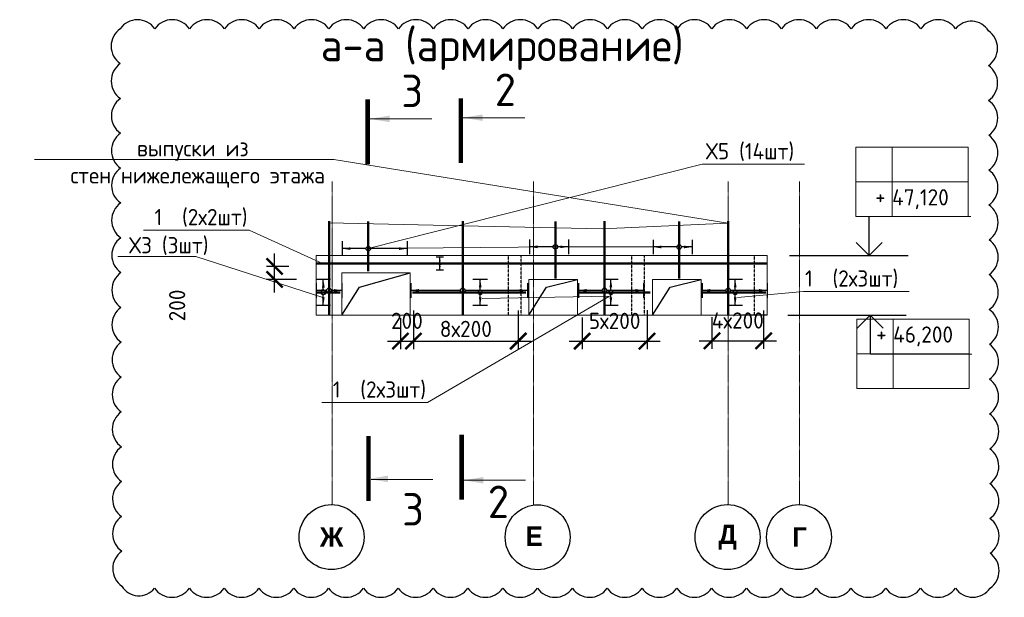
# Model space of a CAD drawing. Header units: millimetres. Extents: x 247266 to 730847, y -636031 to 10052.
# Tile 81 of 196: x 527797 to 542966, y -373010 to -364115. Entities that reach past the tile are written whole.
import ezdxf
from ezdxf import colors
from ezdxf.entities.mleader import LeaderData, LeaderLine
from ezdxf.math import Vec2, Vec3

# ---------------------------------------------------------------- set-up
doc = ezdxf.new("R2010")
doc.units = ezdxf.units.MM
doc.set_wipeout_variables(frame=1)
for name, pattern in [('______5', [1100, 800, -100, 100, -100]), ('________', [0]), ('HIDDEN2', [4.762499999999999, 3.175, -1.5875]), ('осевая', [50.800000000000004, 31.75, -6.35, 6.35, -6.35])]:
    doc.linetypes.add(name, pattern=pattern)
for name, color, linetype, lineweight in [('RAZMER', 7, 'Continuous', 15), ('Standard', 7, 'Continuous', 25), ('АрмСтер', 7, 'Continuous', 50), ('АС-Таблицы', 7, 'Continuous', 20), ('Оси', 7, '______5', 18), ('отметки', 7, 'Continuous', 18), ('подоснова', 7, 'Continuous', 5), ('Узлы', 7, 'Continuous', 0)]:
    doc.layers.add(name, color=color, linetype=linetype, lineweight=lineweight)
doc.layers.add('Исправления', color=1, linetype='Continuous')
doc.layers.add('РАЗМЕРЫ', color=7, linetype='Continuous')
doc.styles.add('Century Gothic', font='GOTHIC.TTF')
doc.styles.add('GOST-2.304_Type-B', font='GOST_Common.ttf')
doc.styles.add('ГОСТ', font='GOST_Common.ttf')
doc.dimstyles.new('СПДС', dxfattribs={"dimscale": 100, "dimtxt": 2.5, "dimasz": 2.5, "dimexe": 1.25, "dimexo": 0, "dimtad": 1, "dimdec": 0, "dimtxsty": 'GOST-2.304_Type-B', "dimblk": 'ARCHTICK', "dimcen": 2.5, "dimdle": 2, "dimadec": 0, "dimazin": 2, "dimtfac": 0.75, "dimtdec": 0, "dimtmove": 1, "dimatfit": 3, "dimfxl": 1, "dimtolj": 1, "dimarcsym": 1})

# ---------------------------------------------------------------- blocks, each defined once
blk = doc.blocks.new('NSY101')
at = {"color": 0, "linetype": 'ByBlock', "lineweight": -2}
blk.add_circle((0, 0), 50.00000381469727, dxfattribs=at)
blk = doc.blocks.new('*T3548')
at = {"layer": 'DEFPOINTS', "color": 8, "linetype": 'ByBlock', "lineweight": 0}
for p, q in [((0, 1066.666666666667), (1734.310578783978, 1066.666666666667)), ((0, 0), (0, 1066.666666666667)), ((561.2233429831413, 0), (561.2233429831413, 1066.666666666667)), ((1734.310578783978, 0), (1734.310578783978, 1066.666666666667)), ((0, 533.3333333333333), (1734.310578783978, 533.3333333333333)), ((0, 0), (1734.310578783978, 0))]:
    blk.add_line(p, q, dxfattribs=at)
at = {"layer": 'АС-Таблицы', "color": 0, "char_height": 250, "style": 'ГОСТ'}
for s, insert, width, attachment_point in [('+', (461.2233429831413, 966.6666666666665), 361.2233429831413, 3), ('46,200', (561.2233429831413, 799.9999999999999), 1173.087235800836, 4)]:
    blk.add_mtext(s, dxfattribs=dict(at, insert=insert, width=width, attachment_point=attachment_point))
blk = doc.blocks.new('*T3549')
at = {"layer": 'DEFPOINTS', "color": 8, "linetype": 'ByBlock', "lineweight": 0}
for p, q in [((0, 0), (1734.310578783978, 0)), ((0, 0), (0, -1066.666666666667)), ((561.2233429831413, 0), (561.2233429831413, -1066.666666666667)), ((1734.310578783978, 0), (1734.310578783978, -1066.666666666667)), ((0, -533.3333333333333), (1734.310578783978, -533.3333333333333)), ((0, -1066.666666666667), (1734.310578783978, -1066.666666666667))]:
    blk.add_line(p, q, dxfattribs=at)
at = {"layer": 'АС-Таблицы', "color": 0, "char_height": 250, "style": 'ГОСТ'}
for s, insert, width, attachment_point in [('+', (461.2233429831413, -633.3333333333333), 361.2233429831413, 3), ('47,120', (561.2233429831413, -799.9999999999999), 1173.087235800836, 4)]:
    blk.add_mtext(s, dxfattribs=dict(at, insert=insert, width=width, attachment_point=attachment_point))
blk = doc.blocks.new('_ArchTick')
at = {"color": 0, "linetype": 'ByBlock', "const_width": 0.15}
blk.add_lwpolyline([(-0.5, -0.5), (0.5, 0.5)], dxfattribs=at)
blk = doc.blocks.new('*U3107')
at = {"layer": 'РАЗМЕРЫ'}
for p, q in [((112.5, 200.0000000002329), (-112.5, 200.0000000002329)), ((112.5, -200.0000000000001), (-112.5, -200.0000000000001))]:
    blk.add_line(p, q, dxfattribs=at)
at = {"layer": 'РАЗМЕРЫ', "ltscale": 15}
blk.add_line((0, -200.0000000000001), (0, 200.0000000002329), dxfattribs=at)
at = {"layer": 'РАЗМЕРЫ'}
for points in [[(0, 200.0000000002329), (20.9491753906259, 74.81244972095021), (-20.9491753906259, 74.81244972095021)], [(0, -200.0000000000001), (20.94909243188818, -74.81294546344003), (-20.94909243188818, -74.81294546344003)]]:
    blk.add_solid(points, dxfattribs=at)
at = {"linetype": 'Continuous', "lineweight": 0}
blk.add_wipeout([(34.96499999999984, 9.947598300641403e-14), (28.287279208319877, 20.551911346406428), (10.804779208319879, 33.25369109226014), (-10.804779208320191, 33.25369109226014), (-28.28727920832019, 20.551911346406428), (-34.96500000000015, 9.947598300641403e-14), (-28.287279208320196, -20.55191134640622), (-10.804779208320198, -33.25369109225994), (10.80477920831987, -33.25369109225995), (28.287279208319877, -20.551911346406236)], dxfattribs=at)
at = {"color": 0, "linetype": 'ByBlock', "lineweight": -2, "ltscale": 100}
blk.add_line((-375.3179122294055, 0), (1064.682087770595, 0), dxfattribs=at)
at = {"layer": 'РАЗМЕРЫ'}
blk.add_circle((0, 0), 35, dxfattribs=at)
blk = doc.blocks.new('*U3108')
at = {"layer": 'РАЗМЕРЫ'}
for p, q in [((112.5, 800), (-112.5, 800)), ((112.5, -1000), (-112.5, -1000))]:
    blk.add_line(p, q, dxfattribs=at)
at = {"layer": 'РАЗМЕРЫ', "ltscale": 15}
blk.add_line((0, -1000), (0, 800), dxfattribs=at)
at = {"layer": 'РАЗМЕРЫ'}
for points in [[(0, 800), (20.9491753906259, 674.8124497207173), (-20.9491753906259, 674.8124497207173)], [(0, -1000), (20.94909243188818, -874.81294546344), (-20.94909243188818, -874.81294546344)]]:
    blk.add_solid(points, dxfattribs=at)
at = {"linetype": 'Continuous', "lineweight": 0}
blk.add_wipeout([(34.96499999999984, 9.947598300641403e-14), (28.287279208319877, 20.551911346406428), (10.804779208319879, 33.25369109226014), (-10.804779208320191, 33.25369109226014), (-28.28727920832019, 20.551911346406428), (-34.96500000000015, 9.947598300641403e-14), (-28.287279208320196, -20.55191134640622), (-10.804779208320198, -33.25369109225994), (10.80477920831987, -33.25369109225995), (28.287279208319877, -20.551911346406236)], dxfattribs=at)
at = {"color": 0, "linetype": 'ByBlock', "lineweight": -2, "ltscale": 100}
blk.add_line((-375.3179122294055, 0), (1064.682087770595, 0), dxfattribs=at)
at = {"layer": 'РАЗМЕРЫ'}
blk.add_circle((0, 0), 35, dxfattribs=at)
blk = doc.blocks.new('*U3105')
at = {"layer": 'РАЗМЕРЫ'}
for p, q in [((112.5, 399.9999999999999), (-112.5, 399.9999999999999)), ((112.5, -600), (-112.5, -600))]:
    blk.add_line(p, q, dxfattribs=at)
at = {"layer": 'РАЗМЕРЫ', "ltscale": 15}
blk.add_line((0, -600), (0, 399.9999999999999), dxfattribs=at)
at = {"layer": 'РАЗМЕРЫ'}
for points in [[(0, 399.9999999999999), (20.9491753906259, 274.8124497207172), (-20.9491753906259, 274.8124497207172)], [(0, -600), (20.94909243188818, -474.81294546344), (-20.94909243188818, -474.81294546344)]]:
    blk.add_solid(points, dxfattribs=at)
at = {"linetype": 'Continuous', "lineweight": 0}
blk.add_wipeout([(34.96499999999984, 9.947598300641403e-14), (28.287279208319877, 20.551911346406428), (10.804779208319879, 33.25369109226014), (-10.804779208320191, 33.25369109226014), (-28.28727920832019, 20.551911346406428), (-34.96500000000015, 9.947598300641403e-14), (-28.287279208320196, -20.55191134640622), (-10.804779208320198, -33.25369109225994), (10.80477920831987, -33.25369109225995), (28.287279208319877, -20.551911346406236)], dxfattribs=at)
at = {"color": 0, "linetype": 'ByBlock', "lineweight": -2, "ltscale": 100}
blk.add_line((-375.3179122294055, 0), (1064.682087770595, 0), dxfattribs=at)
at = {"layer": 'РАЗМЕРЫ'}
blk.add_circle((0, 0), 35, dxfattribs=at)
blk = doc.blocks.new('*U3104')
at = {"layer": 'РАЗМЕРЫ'}
for p, q in [((112.5, 399.9999999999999), (-112.5, 399.9999999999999)), ((112.5, -600), (-112.5, -600))]:
    blk.add_line(p, q, dxfattribs=at)
at = {"layer": 'РАЗМЕРЫ', "ltscale": 15}
blk.add_line((0, -600), (0, 399.9999999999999), dxfattribs=at)
at = {"layer": 'РАЗМЕРЫ'}
for points in [[(0, 399.9999999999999), (20.9491753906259, 274.8124497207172), (-20.9491753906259, 274.8124497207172)], [(0, -600), (20.94909243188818, -474.81294546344), (-20.94909243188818, -474.81294546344)]]:
    blk.add_solid(points, dxfattribs=at)
at = {"linetype": 'Continuous', "lineweight": 0}
blk.add_wipeout([(34.96499999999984, 9.947598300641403e-14), (28.287279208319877, 20.551911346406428), (10.804779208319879, 33.25369109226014), (-10.804779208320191, 33.25369109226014), (-28.28727920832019, 20.551911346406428), (-34.96500000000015, 9.947598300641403e-14), (-28.287279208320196, -20.55191134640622), (-10.804779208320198, -33.25369109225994), (10.80477920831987, -33.25369109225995), (28.287279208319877, -20.551911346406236)], dxfattribs=at)
at = {"color": 0, "linetype": 'ByBlock', "lineweight": -2, "ltscale": 100}
blk.add_line((-348.9088659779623, 0), (416.0911340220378, 0), dxfattribs=at)
at = {"layer": 'РАЗМЕРЫ'}
blk.add_circle((0, 0), 35, dxfattribs=at)
blk = doc.blocks.new('*U3639')
at = {"layer": 'РАЗМЕРЫ'}
for p, q in [((112.5, 399.9999999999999), (-112.5, 399.9999999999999)), ((112.5, -200.0000000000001), (-112.5, -200.0000000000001))]:
    blk.add_line(p, q, dxfattribs=at)
at = {"layer": 'РАЗМЕРЫ', "ltscale": 15}
blk.add_line((0, -200.0000000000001), (0, 399.9999999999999), dxfattribs=at)
at = {"layer": 'РАЗМЕРЫ'}
for points in [[(0, 399.9999999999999), (20.9491753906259, 274.8124497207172), (-20.9491753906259, 274.8124497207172)], [(0, -200.0000000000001), (20.94909243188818, -74.81294546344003), (-20.94909243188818, -74.81294546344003)]]:
    blk.add_solid(points, dxfattribs=at)
at = {"linetype": 'Continuous', "lineweight": 0}
blk.add_wipeout([(34.96499999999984, 9.947598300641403e-14), (28.287279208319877, 20.551911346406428), (10.804779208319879, 33.25369109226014), (-10.804779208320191, 33.25369109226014), (-28.28727920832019, 20.551911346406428), (-34.96500000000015, 9.947598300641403e-14), (-28.287279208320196, -20.55191134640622), (-10.804779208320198, -33.25369109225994), (10.80477920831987, -33.25369109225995), (28.287279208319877, -20.551911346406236)], dxfattribs=at)
at = {"color": 0, "linetype": 'ByBlock', "lineweight": -2, "ltscale": 100}
blk.add_line((-486.5998762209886, 0), (388.4001237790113, 0), dxfattribs=at)
at = {"layer": 'РАЗМЕРЫ'}
blk.add_circle((0, 0), 35, dxfattribs=at)
blk = doc.blocks.new('*U3640')
at = {"layer": 'РАЗМЕРЫ'}
for p, q in [((112.5, 399.9999999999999), (-112.5, 399.9999999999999)), ((112.5, -200.0000000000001), (-112.5, -200.0000000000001))]:
    blk.add_line(p, q, dxfattribs=at)
at = {"layer": 'РАЗМЕРЫ', "ltscale": 15}
blk.add_line((0, -200.0000000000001), (0, 399.9999999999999), dxfattribs=at)
at = {"layer": 'РАЗМЕРЫ'}
for points in [[(0, 399.9999999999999), (20.9491753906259, 274.8124497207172), (-20.9491753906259, 274.8124497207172)], [(0, -200.0000000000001), (20.94909243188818, -74.81294546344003), (-20.94909243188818, -74.81294546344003)]]:
    blk.add_solid(points, dxfattribs=at)
at = {"linetype": 'Continuous', "lineweight": 0}
blk.add_wipeout([(34.96499999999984, 9.947598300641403e-14), (28.287279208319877, 20.551911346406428), (10.804779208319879, 33.25369109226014), (-10.804779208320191, 33.25369109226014), (-28.28727920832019, 20.551911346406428), (-34.96500000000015, 9.947598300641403e-14), (-28.287279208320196, -20.55191134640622), (-10.804779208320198, -33.25369109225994), (10.80477920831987, -33.25369109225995), (28.287279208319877, -20.551911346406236)], dxfattribs=at)
at = {"color": 0, "linetype": 'ByBlock', "lineweight": -2, "ltscale": 100}
blk.add_line((-484.1346570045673, 0), (390.8653429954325, 0), dxfattribs=at)
at = {"layer": 'РАЗМЕРЫ'}
blk.add_circle((0, 0), 35, dxfattribs=at)
blk = doc.blocks.new('*U3113')
at = {"layer": 'РАЗМЕРЫ'}
for p, q in [((112.5, 200), (-112.5, 200)), ((112.5, -200), (-112.5, -200))]:
    blk.add_line(p, q, dxfattribs=at)
at = {"layer": 'РАЗМЕРЫ', "ltscale": 15}
blk.add_line((0, -200), (0, 200), dxfattribs=at)
at = {"layer": 'РАЗМЕРЫ'}
for points in [[(0, 200), (20.9491753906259, 74.81244972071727), (-20.9491753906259, 74.81244972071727)], [(0, -200), (20.94909243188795, -74.81294546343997), (-20.94909243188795, -74.81294546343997)]]:
    blk.add_solid(points, dxfattribs=at)
at = {"linetype": 'Continuous', "lineweight": 0}
blk.add_wipeout([(34.96499999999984, 9.947598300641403e-14), (28.287279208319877, 20.551911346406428), (10.804779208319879, 33.25369109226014), (-10.804779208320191, 33.25369109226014), (-28.28727920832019, 20.551911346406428), (-34.96500000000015, 9.947598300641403e-14), (-28.287279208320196, -20.55191134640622), (-10.804779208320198, -33.25369109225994), (10.80477920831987, -33.25369109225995), (28.287279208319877, -20.551911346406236)], dxfattribs=at)
at = {"color": 0, "linetype": 'ByBlock', "lineweight": -2, "ltscale": 100}
blk.add_line((-3816.69134455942, 0), (10083.30865544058, 0), dxfattribs=at)
at = {"layer": 'РАЗМЕРЫ'}
blk.add_circle((0, 0), 35, dxfattribs=at)
blk = doc.blocks.new('*U3643')
at = {"layer": 'РАЗМЕРЫ'}
for p, q in [((112.5, 200), (-112.5, 200)), ((112.5, -200), (-112.5, -200))]:
    blk.add_line(p, q, dxfattribs=at)
at = {"layer": 'РАЗМЕРЫ', "ltscale": 15}
blk.add_line((0, -200), (0, 200), dxfattribs=at)
at = {"layer": 'РАЗМЕРЫ'}
for points in [[(0, 200), (20.9491753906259, 74.81244972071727), (-20.9491753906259, 74.81244972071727)], [(0, -200), (20.94909243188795, -74.81294546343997), (-20.94909243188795, -74.81294546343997)]]:
    blk.add_solid(points, dxfattribs=at)
at = {"linetype": 'Continuous', "lineweight": 0}
blk.add_wipeout([(34.96499999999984, 9.947598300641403e-14), (28.287279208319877, 20.551911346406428), (10.804779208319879, 33.25369109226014), (-10.804779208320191, 33.25369109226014), (-28.28727920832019, 20.551911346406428), (-34.96500000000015, 9.947598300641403e-14), (-28.287279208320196, -20.55191134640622), (-10.804779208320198, -33.25369109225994), (10.80477920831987, -33.25369109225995), (28.287279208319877, -20.551911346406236)], dxfattribs=at)
at = {"color": 0, "linetype": 'ByBlock', "lineweight": -2, "ltscale": 100}
blk.add_line((-1043.369781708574, 0), (701.630218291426, 0), dxfattribs=at)
at = {"layer": 'РАЗМЕРЫ'}
blk.add_circle((0, 0), 35, dxfattribs=at)
blk = doc.blocks.new('*U3644')
at = {"layer": 'РАЗМЕРЫ'}
for p, q in [((112.5, 200), (-112.5, 200)), ((112.5, -200), (-112.5, -200))]:
    blk.add_line(p, q, dxfattribs=at)
at = {"layer": 'РАЗМЕРЫ', "ltscale": 15}
blk.add_line((0, -200), (0, 200), dxfattribs=at)
at = {"layer": 'РАЗМЕРЫ'}
for points in [[(0, 200), (20.9491753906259, 74.81244972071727), (-20.9491753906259, 74.81244972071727)], [(0, -200), (20.94909243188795, -74.81294546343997), (-20.94909243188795, -74.81294546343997)]]:
    blk.add_solid(points, dxfattribs=at)
at = {"linetype": 'Continuous', "lineweight": 0}
blk.add_wipeout([(34.96499999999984, 9.947598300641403e-14), (28.287279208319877, 20.551911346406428), (10.804779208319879, 33.25369109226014), (-10.804779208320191, 33.25369109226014), (-28.28727920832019, 20.551911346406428), (-34.96500000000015, 9.947598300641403e-14), (-28.287279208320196, -20.55191134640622), (-10.804779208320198, -33.25369109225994), (10.80477920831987, -33.25369109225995), (28.287279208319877, -20.551911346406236)], dxfattribs=at)
at = {"color": 0, "linetype": 'ByBlock', "lineweight": -2, "ltscale": 100}
blk.add_line((-513.369781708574, 0), (606.630218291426, 0), dxfattribs=at)
at = {"layer": 'РАЗМЕРЫ'}
blk.add_circle((0, 0), 35, dxfattribs=at)
blk = doc.blocks.new('*U3645')
at = {"layer": 'РАЗМЕРЫ'}
for p, q in [((112.5, 200), (-112.5, 200)), ((112.5, -200), (-112.5, -200))]:
    blk.add_line(p, q, dxfattribs=at)
at = {"layer": 'РАЗМЕРЫ', "ltscale": 15}
blk.add_line((0, -200), (0, 200), dxfattribs=at)
at = {"layer": 'РАЗМЕРЫ'}
for points in [[(0, 200), (20.9491753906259, 74.81244972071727), (-20.9491753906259, 74.81244972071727)], [(0, -200), (20.94909243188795, -74.81294546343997), (-20.94909243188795, -74.81294546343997)]]:
    blk.add_solid(points, dxfattribs=at)
at = {"linetype": 'Continuous', "lineweight": 0}
blk.add_wipeout([(34.96499999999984, 9.947598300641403e-14), (28.287279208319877, 20.551911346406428), (10.804779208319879, 33.25369109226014), (-10.804779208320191, 33.25369109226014), (-28.28727920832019, 20.551911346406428), (-34.96500000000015, 9.947598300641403e-14), (-28.287279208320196, -20.55191134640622), (-10.804779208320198, -33.25369109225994), (10.80477920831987, -33.25369109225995), (28.287279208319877, -20.551911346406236)], dxfattribs=at)
at = {"color": 0, "linetype": 'ByBlock', "lineweight": -2, "ltscale": 100}
blk.add_line((-513.369781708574, 0), (471.630218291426, 0), dxfattribs=at)
at = {"layer": 'РАЗМЕРЫ'}
blk.add_circle((0, 0), 35, dxfattribs=at)
blk = doc.blocks.new('*U3642')
at = {"layer": 'РАЗМЕРЫ'}
for p, q in [((112.5, 200), (-112.5, 200)), ((112.5, -200), (-112.5, -200))]:
    blk.add_line(p, q, dxfattribs=at)
at = {"layer": 'РАЗМЕРЫ', "ltscale": 15}
blk.add_line((0, -200), (0, 200), dxfattribs=at)
at = {"layer": 'РАЗМЕРЫ'}
for points in [[(0, 200), (20.9491753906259, 74.81244972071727), (-20.9491753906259, 74.81244972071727)], [(0, -200), (20.94909243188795, -74.81294546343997), (-20.94909243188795, -74.81294546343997)]]:
    blk.add_solid(points, dxfattribs=at)
at = {"linetype": 'Continuous', "lineweight": 0}
blk.add_wipeout([(34.96499999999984, 9.947598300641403e-14), (28.287279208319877, 20.551911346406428), (10.804779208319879, 33.25369109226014), (-10.804779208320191, 33.25369109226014), (-28.28727920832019, 20.551911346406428), (-34.96500000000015, 9.947598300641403e-14), (-28.287279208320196, -20.55191134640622), (-10.804779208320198, -33.25369109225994), (10.80477920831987, -33.25369109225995), (28.287279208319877, -20.551911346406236)], dxfattribs=at)
at = {"color": 0, "linetype": 'ByBlock', "lineweight": -2, "ltscale": 100}
blk.add_line((-113.369781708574, 0), (261.630218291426, 0), dxfattribs=at)
at = {"layer": 'РАЗМЕРЫ'}
blk.add_circle((0, 0), 35, dxfattribs=at)
blk = doc.blocks.new('_None')

msp = doc.modelspace()

# ---------------------------------------------------------------- linework, layer by layer
at = {"linetype": 'HIDDEN2', "transparency": 33554687}
for p, q in [((532562.3274424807, -368665.2266687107, 3099.999999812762), (532562.3274424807, -367745.226668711, 3099.999999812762)), ((535322.3275035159, -367745.2266687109, 3099.999999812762), (535322.3275035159, -368665.2266687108, 3099.999999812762)), ((535522.3275035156, -368665.2266687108, 3099.999999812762), (535522.3275035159, -367745.2266687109, 3099.999999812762)), ((537222.3274424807, -367745.2266687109, 3099.999999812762), (537222.3274424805, -368665.2266687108, 3099.999999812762)), ((537422.3275035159, -368665.2266687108, 3099.999999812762), (537422.3275035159, -367745.2266687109, 3099.999999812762)), ((539112.3274424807, -367745.2266687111, 3099.999999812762), (539112.3274424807, -368665.2266687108, 3099.999999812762))]:
    msp.add_line(p, q, dxfattribs=at)
at = {"elevation": 3099.999999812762}
for points in [[(539658.6095057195, -367745.2266687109), (541482.2783249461, -367745.2266687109)], [(540603.2995714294, -367745.2266687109), (541437.8663290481, -367745.2266687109)], [(539628.427449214, -368665.2266687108), (541452.0962684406, -368665.2266687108)]]:
    msp.add_lwpolyline(points, dxfattribs=at)
at = {"layer": 'RAZMER', "ltscale": 100}
for p, q in [((540886.7539962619, -367143.4566365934, 3099.999999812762), (542449.2539962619, -367143.4566365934, 3099.999999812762)), ((540886.7539962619, -367146.102724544, 3099.999999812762), (542449.2539962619, -367146.102724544, 3099.999999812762)), ((540886.7539962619, -367146.102724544, 3099.999999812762), (542449.2539962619, -367146.102724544, 3099.999999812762)), ((540902.7890336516, -369264.3506128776, 3099.999999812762), (542465.2890336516, -369264.3506128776, 3099.999999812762)), ((540902.7890336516, -369264.3506128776, 3099.999999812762), (542465.2890336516, -369264.3506128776, 3099.999999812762)), ((540902.7890336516, -369266.9967008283, 3099.999999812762), (542465.2890336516, -369266.9967008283, 3099.999999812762))]:
    msp.add_line(p, q, dxfattribs=at)
at = {"layer": 'Standard', "linetype": '________', "lineweight": 0, "transparency": 33554687}
for p, q in [((532362.3274424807, -367745.226668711, 3099.999999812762), (532362.3274424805, -368665.2266687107, 3099.999999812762)), ((532362.3274424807, -367745.226668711, 3099.999999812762), (539312.3274424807, -367745.226668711, 3099.999999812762)), ((539312.3274424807, -367745.226668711, 3099.999999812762), (532362.3274424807, -367745.226668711, 3099.999999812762)), ((535532.3275035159, -367745.226668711, 3099.999999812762), (537222.3274424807, -367745.2266687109, 3099.999999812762)), ((539312.3274424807, -368665.2266687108, 3099.999999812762), (539312.3274424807, -367745.226668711, 3099.999999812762)), ((532362.3274424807, -368665.2266687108, 3099.999999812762), (532562.3274424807, -368665.2266687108, 3099.999999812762)), ((538917.3284190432, -368665.2266687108, 3099.999999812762), (532562.3274424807, -368665.2266687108, 3099.999999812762)), ((536007.3270691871, -368665.2266687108, 3099.999999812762), (535187.327069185, -368665.2266687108, 3099.999999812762)), ((537897.3270691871, -368665.2266687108, 3099.999999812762), (537007.3270691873, -368665.2266687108, 3099.999999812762))]:
    msp.add_line(p, q, dxfattribs=at)
at = {"layer": 'Standard', "linetype": '________', "lineweight": 30, "transparency": 33554687}
msp.add_line((539312.3274424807, -368665.2266687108, 3099.999999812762), (538917.3284190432, -368665.2266687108, 3099.999999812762), dxfattribs=at)
at = {"layer": 'Standard', "linetype": '________', "lineweight": 0, "transparency": 33554687, "elevation": 3099.999999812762}
for points in [[(532762.3274424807, -368015.2266687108), (533812.2718591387, -368015.2266687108), (533812.2718591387, -368665.2266687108), (532762.3274424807, -368665.2266687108)], [(535641.8454126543, -368115.2266687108), (536391.7898293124, -368115.2266687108), (536391.7898293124, -368665.2266687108), (535641.8454126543, -368665.2266687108)], [(537547.3830258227, -368115.2266687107), (538297.3274424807, -368115.2266687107), (538297.3274424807, -368665.2266687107), (537547.3830258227, -368665.2266687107)]]:
    msp.add_lwpolyline(points, close=True, dxfattribs=at)
at = {"layer": 'Исправления', "elevation": 3099.999999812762}
msp.add_lwpolyline([(529344.6309960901, -364254.5873979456, 0.52056705), (529346.2759953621, -364791.0138133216, 0.52056705), (529347.9209946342, -365327.4402286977, 0.52056705), (529349.5659939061, -365863.8666440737, 0.52056705), (529351.2109931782, -366400.2930594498, 0.52056705), (529352.8559924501, -366936.7194748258, 0.52056705), (529354.5009917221, -367473.1458902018, 0.52056705), (529356.1459909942, -368009.5723055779, 0.52056705), (529357.7909902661, -368545.9987209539, 0.52056705), (529359.4359895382, -369082.42513633, 0.52056705), (529361.0809888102, -369618.851551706, 0.52056705), (529362.7259880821, -370155.277967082, 0.52056705), (529364.3709873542, -370691.7043824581, 0.52056705), (529366.0159866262, -371228.1307978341, 0.52056705), (529367.6609858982, -371764.5572132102, 0.52056705), (529369.3059851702, -372300.9836285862, 0.52056705), (529370.9509844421, -372837.4100439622, 0.52056705), (529874.3518871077, -372870.5395176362, 0.52056705), (530410.780824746, -372870.5395176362, 0.52056705), (530947.2097623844, -372870.5395176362, 0.52056705), (531483.6387000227, -372870.5395176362, 0.52056705), (532020.067637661, -372870.5395176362, 0.52056705), (532556.4965752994, -372870.5395176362, 0.52056705), (533092.9255129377, -372870.5395176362, 0.52056705), (533629.3544505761, -372870.5395176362, 0.52056705), (534165.7833882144, -372870.5395176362, 0.52056705), (534702.2123258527, -372870.5395176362, 0.52056705), (535238.6412634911, -372870.5395176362, 0.52056705), (535775.0702011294, -372870.5395176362, 0.52056705), (536311.4991387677, -372870.5395176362, 0.52056705), (536847.9280764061, -372870.5395176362, 0.52056705), (537384.3570140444, -372870.5395176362, 0.52056705), (537920.7859516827, -372870.5395176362, 0.52056705), (538457.2148893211, -372870.5395176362, 0.52056705), (538993.6438269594, -372870.5395176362, 0.52056705), (539530.0727645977, -372870.5395176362, 0.52056705), (540066.5017022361, -372870.5395176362, 0.52056705), (540602.9306398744, -372870.5395176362, 0.52056705), (541139.3595775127, -372870.5395176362, 0.52056705), (541675.7885151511, -372870.5395176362, 0.52056705), (542212.2174527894, -372870.5395176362, 0.52056705), (542747.1511219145, -372869.048827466, 0.52056705), (542745.5061226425, -372332.62241209, 0.52056705), (542743.8611233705, -371796.1959967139, 0.52056705), (542742.2161240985, -371259.7695813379, 0.52056705), (542740.5711248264, -370723.3431659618, 0.52056705), (542738.9261255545, -370186.9167505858, 0.52056705), (542737.2811262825, -369650.4903352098, 0.52056705), (542735.6361270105, -369114.0639198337, 0.52056705), (542733.9911277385, -368577.6375044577, 0.52056705), (542732.3461284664, -368041.2110890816, 0.52056705), (542730.7011291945, -367504.7846737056, 0.52056705), (542729.0561299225, -366968.3582583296, 0.52056705), (542727.4111306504, -366431.9318429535, 0.52056705), (542725.7661313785, -365895.5054275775, 0.52056705), (542724.1211321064, -365359.0790122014, 0.52056705), (542722.4761328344, -364822.6525968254, 0.52056705), (542720.8311335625, -364286.2261814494, 0.52056705), (542215.9441050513, -364254.5873979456, 0.52056705), (541679.515167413, -364254.5873979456, 0.52056705), (541143.0862297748, -364254.5873979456, 0.52056705), (540606.6572921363, -364254.5873979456, 0.52056705), (540070.228354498, -364254.5873979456, 0.52056705), (539533.7994168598, -364254.5873979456, 0.52056705), (538997.3704792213, -364254.5873979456, 0.52056705), (538460.941541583, -364254.5873979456, 0.52056705), (537924.5126039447, -364254.5873979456, 0.52056705), (537388.0836663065, -364254.5873979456, 0.52056705), (536851.654728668, -364254.5873979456, 0.52056705), (536315.2257910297, -364254.5873979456, 0.52056705), (535778.7968533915, -364254.5873979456, 0.52056705), (535242.367915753, -364254.5873979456, 0.52056705), (534705.9389781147, -364254.5873979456, 0.52056705), (534169.5100404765, -364254.5873979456, 0.52056705), (533633.081102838, -364254.5873979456, 0.52056705), (533096.6521651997, -364254.5873979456, 0.52056705), (532560.2232275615, -364254.5873979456, 0.52056705), (532023.794289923, -364254.5873979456, 0.52056705), (531487.3653522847, -364254.5873979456, 0.52056705), (530950.9364146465, -364254.5873979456, 0.52056705), (530414.507477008, -364254.5873979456, 0.52056705), (529878.0785393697, -364254.5873979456, 0.52056705)], format="xyb", close=True, dxfattribs=at)
at = {"layer": 'Оси', "linetype": 'осевая', "lineweight": 0, "ltscale": 0.3, "transparency": 33554687}
for p, q in [((532612.3274424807, -371579.2447968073, 3099.999999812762), (532612.3274424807, -366604.6293417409, 3099.999999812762)), ((535712.3274424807, -371579.2447968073, 3099.999999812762), (535712.3274424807, -366604.6293417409, 3099.999999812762)), ((538712.3274424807, -371579.2447968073, 3099.999999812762), (538712.3274424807, -366604.6293417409, 3099.999999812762)), ((539812.3274424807, -371579.2447968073, 3099.999999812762), (539812.3274424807, -366604.6293417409, 3099.999999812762))]:
    msp.add_line(p, q, dxfattribs=at)
at = {"layer": 'отметки', "linetype": 'Continuous', "lineweight": 25, "ltscale": 100}
for p, q in [((540885.2290929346, -367745.2266687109, 3099.999999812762), (540885.2290929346, -367145.2266687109, 3099.999999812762)), ((540901.2641303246, -368665.2266687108, 3099.999999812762), (540901.2641303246, -369265.2266687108, 3099.999999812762))]:
    msp.add_line(p, q, dxfattribs=at)
at = {"layer": 'отметки', "linetype": 'Continuous', "lineweight": 25, "ltscale": 100, "elevation": 3099.999999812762}
for points in [[(540685.2291548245, -367545.2267306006), (540885.2290929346, -367745.2266687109), (541085.229031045, -367545.2267306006)], [(540701.2641922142, -368865.226606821), (540901.2641303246, -368665.2266687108), (541101.2640684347, -368865.226606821)]]:
    msp.add_lwpolyline(points, dxfattribs=at)
at = {"layer": 'РАЗМЕРЫ', "elevation": 3099.999999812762}
for points in [[(532762.3274424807, -368665.2266687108), (533031.1178634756, -368234.8022868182), (533812.2718591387, -368015.2266687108)], [(535641.8454126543, -368665.2266687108), (535910.6358336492, -368234.8022868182), (536391.7898293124, -368115.2266687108)], [(537547.3830258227, -368665.2266687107), (537816.1734468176, -368234.8022868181), (538297.3274424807, -368115.2266687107)]]:
    msp.add_lwpolyline(points, dxfattribs=at)
at = {"layer": 'Узлы', "linetype": 'Continuous', "lineweight": 0}
for p, q in [((533193.9121711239, -365642.199490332, 3099.999999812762), (534143.9121711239, -365642.199490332, 3099.999999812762)), ((534628.6731744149, -365624.0147612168, 3499.99999382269), (535578.6731744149, -365624.0147612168, 3499.99999382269)), ((533211.946806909, -371194.1829193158, 2900.000002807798), (534161.946806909, -371194.1829193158, 2900.000002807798)), ((534641.4081391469, -371207.6678298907, 3299.999996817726), (535591.4081391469, -371207.6678298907, 3299.999996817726))]:
    msp.add_line(p, q, dxfattribs=at)
at = {"layer": 'Узлы', "linetype": 'Continuous', "lineweight": 0, "const_width": 70}
for points, elevation in [([(533158.9121711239, -365342.199490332), (533158.9121711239, -366342.199490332)], 3099.999999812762), ([(534593.6731744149, -365324.0147612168), (534593.6731744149, -366324.0147612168)], 3499.99999382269), ([(533171.6471358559, -371525.852559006), (533171.6471358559, -370525.852559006)], 2900.000002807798), ([(534606.4081391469, -371507.6678298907), (534606.4081391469, -370507.6678298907)], 3299.999996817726)]:
    msp.add_lwpolyline(points, dxfattribs=dict(at, elevation=elevation))
at = {"layer": 'Узлы', "linetype": 'Continuous', "lineweight": 0}
for points in [[(533193.9121711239, -365642.199490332, 3099.999999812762), (533494.3623038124, -365692.4775132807, 3099.999999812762), (533494.3623038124, -365591.9214673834, 3099.999999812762)], [(534628.6731744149, -365624.0147612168, 3499.99999382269), (534929.1233071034, -365674.2927841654, 3499.99999382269), (534929.1233071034, -365573.7367382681, 3499.99999382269)], [(533171.644732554, -371187.4386765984, 2900.000002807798), (533472.0948652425, -371237.7166995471, 2900.000002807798), (533472.0948652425, -371137.1606536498, 2900.000002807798)], [(534641.4081391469, -371207.6678298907, 3299.999996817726), (534941.8582718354, -371257.9458528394, 3299.999996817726), (534941.8582718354, -371157.3898069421, 3299.999996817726)]]:
    msp.add_solid(points, dxfattribs=at)

# ---------------------------------------------------------------- block references
for name, p in [('*T3549', (540675.8090430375, -366079.4360578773, 3099.999999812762)), ('*T3548', (540691.8440804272, -369792.7242556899, 3099.999999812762))]:
    msp.add_blockref(name, p)
at = {"layer": 'Оси', "linetype": 'Continuous', "lineweight": 25, "transparency": 33554687, "xscale": 9.999999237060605, "yscale": 9.999999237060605, "zscale": 9.999999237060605, "rotation": 90.00000000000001}
for p in [(532602.2224504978, -372082.8538921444, 3099.999999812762), (535776.7346356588, -372085.8320956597, 3099.999999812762), (538702.2224504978, -372082.8538921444, 3099.999999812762), (539802.2224504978, -372082.8538921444, 3099.999999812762)]:
    msp.add_blockref('NSY101', p, dxfattribs=at)

# ---------------------------------------------------------------- texts
at = {"layer": 'Оси', "linetype": 'Continuous', "lineweight": 25, "transparency": 33554687, "char_height": 300, "attachment_point": 5, "style": 'Century Gothic'}
for s, insert, width in [('\\A1;{\\fCentury Gothic|i0|b1;\\H300.000000;\\W1.000000;\\C16; Е}\\P', (535666.4604874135, -372067.9548340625, 3099.999999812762), 480.0000000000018), ('\\A1;{\\fCentury Gothic|i0|b1;\\H300.000000;\\W1.000000;\\C16;Ж}\\P', (532602.2224504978, -372082.8538921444, 3099.999999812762), 540), ('\\A1;{\\fCentury Gothic|i0|b1;\\H300.000000;\\W1.000000;\\C16;Д}\\P', (538702.2224504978, -372082.8538921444, 3099.999999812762), 470), ('\\A1;{\\fCentury Gothic|i0|b1;\\H300.000000;\\W1.000000;\\C16;Г}\\P', (539812.3274424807, -372082.8538921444, 3099.999999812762), 344.9999999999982)]:
    msp.add_mtext(s, dxfattribs=dict(at, insert=insert, width=width))
at = {"layer": 'РАЗМЕРЫ', "insert": (535230.1856940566, -364572.5468155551, 3099.999999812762), "char_height": 499.9999853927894, "attachment_point": 5, "style": 'GOST-2.304_Type-B'}
msp.add_mtext_dynamic_manual_height_columns('а-а (армирование)', width=6973.333666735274, gutter_width=624.9999971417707, heights=[0], dxfattribs=at)
at = {"layer": 'Узлы', "linetype": 'Continuous', "lineweight": 0, "char_height": 500, "attachment_point": 5, "style": 'GOST-2.304_Type-B'}
for s, insert in [('2', (535278.6726786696, -365194.0147612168, 3499.99999382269)), ('3', (533843.9116753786, -365212.199490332, 3099.999999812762)), ('2', (535172.1919484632, -371539.3420870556, 3299.999996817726)), ('3', (533856.6466401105, -371655.852559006, 2900.000002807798))]:
    msp.add_mtext_dynamic_manual_height_columns(s, width=723.8798108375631, gutter_width=25, heights=[0], dxfattribs=dict(at, insert=insert))

# ---------------------------------------------------------------- dimensions: what is measured, and where the dimension line sits
at = {"layer": 'РАЗМЕРЫ', "lineweight": 0}
msp.add_linear_dim(base=(531723.7133982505, -367915.5322493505), p1=(532060.0850210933, -368115.5322493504, 3099.999999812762), p2=(531945.8333299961, -367915.5322493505, 3099.999999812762), angle=90, location=(530222.888620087, -368515.6405198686), dimstyle='СПДС', dxfattribs=at).render()
for base, p1, p2, text in [((537462.3287333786, -369065.9092726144, 3099.999999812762), (536462.3287333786, -368703.5981168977, 3099.999999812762), (537462.3287333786, -368586.9661816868, 2900.000001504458), '5х200'), ((535478.3277740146, -369064.2448030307, 3099.999999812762), (533862.3287333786, -368594.9661816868, 2900.000001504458), (535478.3277740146, -368595.312489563, 2900.000002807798), '8х200'), ((539258.3277740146, -369059.8699236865, 3099.999999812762), (538462.3287333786, -368695.9387306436, 3099.999999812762), (539258.3277740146, -368595.312489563, 2900.000002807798), '4х200')]:
    msp.add_linear_dim(base=base, p1=p1, p2=p2, text=text, dimstyle='СПДС', dxfattribs=at).render()
msp.add_linear_dim(base=(533862.3287333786, -369064.9200888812, 3099.999999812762), p1=(533662.3287333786, -368713.2065218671, 3099.999999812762), p2=(533862.3287333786, -368761.5814236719, 3099.999999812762), dimstyle='СПДС', dxfattribs=at).render()

# ---------------------------------------------------------------- next in the draw order: block references
at = {"layer": 'АрмСтер', "ltscale": 15, "rotation": 90}
for name, p in [('*U3107', (532562.3274424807, -368283.3108865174, 3099.999999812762)), ('*U3108', (534622.319371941, -368283.3108865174, 3099.999999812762)), ('*U3105', (536806.2347094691, -368283.3108865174, 3099.999999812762)), ('*U3640', (537956.5265307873, -367615.2469408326, 3099.999999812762)), ('*U3105', (538712.3274424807, -368283.3108865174, 3099.999999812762))]:
    msp.add_blockref(name, p, dxfattribs=at)

# ---------------------------------------------------------------- next in the draw order: block references
for name, p in [('*U3104', (533167.2988742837, -367640.4727318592, 3099.999999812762)), ('*U3639', (536050.0375699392, -367612.7817216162, 3099.999999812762))]:
    msp.add_blockref(name, p, dxfattribs=at)
at = {"layer": 'АрмСтер', "ltscale": 15}
for name, p in [('*U3642', (532474.8274424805, -368314.7801856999, 3099.999999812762)), ('*U3644', (536905.0343014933, -368313.868392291, 3099.999999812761)), ('*U3645', (538819.8196154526, -368313.868392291, 3099.999999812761))]:
    msp.add_blockref(name, p, dxfattribs=at)

# ---------------------------------------------------------------- next in the draw order: block references
at = {"layer": 'АрмСтер', "ltscale": 15, "xscale": 0.5, "yscale": 0.5, "zscale": 0.5}
msp.add_blockref('*U3113', (534271.7001366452, -367871.1214985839, 3099.999999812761), dxfattribs=at)
at = {"layer": 'АрмСтер', "ltscale": 15}
msp.add_blockref('*U3643', (534892.0829378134, -368313.868392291, 3099.999999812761), dxfattribs=at)

# ---------------------------------------------------------------- next in the draw order: leaders
at = {"layer": 'подоснова'}
ml = msp.add_multileader_mtext('Standard', dxfattribs=at)
ml.set_content('Х5 (14шт)', color=256, style='GOST-2.304_Type-B')
ml.set_leader_properties(color=256, linetype='ByLayer', lineweight=15)
ml.set_arrow_properties(name='NONE')
ml.build(insert=Vec2(0, 0))
ml.multileader.update_dxf_attribs({"text_left_attachment_type": 6, "text_right_attachment_type": 6, "dogleg_length": 10, "arrow_head_size": 18})
ctx = ml.context
ctx.base_point, ctx.char_height, ctx.arrow_head_size, ctx.landing_gap_size, ctx.plane_origin = Vec3(538323.3879408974, -366315.5673932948, 3099.999999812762), 250, 18, 20, Vec3(535206.8503277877, -362940.3851818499, 3099.999999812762)
ctx.left_attachment, ctx.right_attachment, ctx.text_align_type = 6, 6, 1
notes = []
notes.append((ctx, [(0, (1, 1, 0), (538312.7350152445, -366340.5924183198, 3099.999999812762), (1, 0), 10, [(2, [(537956.5265307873, -367615.2469408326, 3099.999999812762), (536050.0375699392, -367612.7817216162, 3099.999999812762), (533167.2988742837, -367640.4727318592, 3099.999999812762)], 0, [])])]))
ctx.mtext.insert, ctx.mtext.alignment, ctx.mtext.flow_direction = Vec3(539048.6909712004, -366015.5673932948, 3099.999999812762), 2, 5
for ctx, leaders in notes:
    for number, flags, end, landing, length, lines in leaders:
        leader = LeaderData()
        leader.index, (leader.has_last_leader_line, leader.has_dogleg_vector, leader.attachment_direction) = number, flags
        leader.last_leader_point, leader.dogleg_vector, leader.dogleg_length = Vec3(end), Vec3(landing), length
        for number, points, colour, breaks in lines:
            line = LeaderLine()
            line.index, line.vertices, line.color, line.breaks = number, Vec3.list(points), colors.encode_raw_color(colour), breaks
            leader.lines.append(line)
        ctx.leaders.append(leader)

# ---------------------------------------------------------------- next in the draw order: leaders
ml = msp.add_multileader_mtext('Standard', dxfattribs=at)
ml.set_content('выпуски из\\P стен нижележащего этажа', color=256, style='GOST-2.304_Type-B')
ml.set_leader_properties(color=256, linetype='ByLayer', lineweight=15)
ml.set_arrow_properties(name='NONE')
ml.build(insert=Vec2(0, 0))
ml.multileader.update_dxf_attribs({"text_left_attachment_type": 6, "text_right_attachment_type": 6, "dogleg_length": 10, "arrow_head_size": 18})
ctx = ml.context
ctx.base_point, ctx.char_height, ctx.arrow_head_size, ctx.landing_gap_size, ctx.plane_origin = Vec3(528303.3238863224, -366269.4188140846, 3099.999999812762), 250, 18, 20, Vec3(527876.8007301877, -363436.7596405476, 3099.999999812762)
ctx.left_attachment, ctx.right_attachment, ctx.text_align_type = 6, 6, 1
notes = []
notes.append((ctx, [(1, (1, 1, 0), (532637.1258701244, -366269.4188140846, 3099.999999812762), (-1, 0), 10, [(3, [(532557.0639493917, -367242.003327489, 3099.999999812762), (534628.7822892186, -367287.1974611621, 3099.999999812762), (536772.4045584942, -367335.9148375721, 3099.999999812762), (538704.3019540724, -367247.7910263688, 3099.999999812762)], 0, [])])]))
ctx.mtext.insert, ctx.mtext.alignment, ctx.mtext.flow_direction = Vec3(530464.2329772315, -365969.4188140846, 3099.999999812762), 2, 5
ml = msp.add_multileader_mtext('Standard', dxfattribs=at)
ml.set_content('Х3 (3шт)', color=256, style='GOST-2.304_Type-B')
ml.set_leader_properties(color=256, linetype='ByLayer', lineweight=15)
ml.set_arrow_properties(name='NONE')
ml.build(insert=Vec2(0, 0))
ml.multileader.update_dxf_attribs({"text_left_attachment_type": 6, "text_right_attachment_type": 6, "dogleg_length": 10, "arrow_head_size": 18})
ctx = ml.context
ctx.base_point, ctx.char_height, ctx.arrow_head_size, ctx.landing_gap_size, ctx.plane_origin = Vec3(529686.739152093, -367763.1783224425, 3099.999999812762), 250, 18, 20, Vec3(527265.8784395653, -362862.1031591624, 3099.999999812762)
ctx.left_attachment, ctx.right_attachment, ctx.text_align_type = 6, 6, 1
notes.append((ctx, [(0, (1, 1, 0), (530512.1270399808, -367763.4285726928, 3099.999999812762), (-1, 0), 10, [(1, [(532483.8839992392, -368398.1629931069, 3099.999999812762)], 0, [])])]))
ctx.mtext.insert, ctx.mtext.width, ctx.mtext.alignment, ctx.mtext.flow_direction = Vec3(530094.239152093, -367463.1783224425, 3099.999999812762), 1160.606060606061, 2, 5
ml = msp.add_multileader_mtext('Standard', dxfattribs=at)
ml.set_content('1  (2х3шт)', color=256, style='GOST-2.304_Type-B')
ml.set_leader_properties(color=256, linetype='ByLayer', lineweight=15)
ml.set_arrow_properties(name='NONE')
ml.build(insert=Vec2(0, 0))
ml.multileader.update_dxf_attribs({"text_left_attachment_type": 6, "text_right_attachment_type": 6, "dogleg_length": 10, "arrow_head_size": 18})
ctx = ml.context
ctx.base_point, ctx.char_height, ctx.arrow_head_size, ctx.landing_gap_size, ctx.plane_origin = Vec3(539883.0306896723, -368274.7639227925, 3099.999999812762), 250, 18, 20, Vec3(536766.4930765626, -364899.5817113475, 3099.999999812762)
ctx.left_attachment, ctx.right_attachment, ctx.text_align_type = 6, 6, 1
notes.append((ctx, [(0, (1, 1, 0), (539872.4255390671, -368299.7889478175, 3099.999999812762), (1, 0), 10, [(1, [(538854.6785506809, -368395.0237838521, 3099.999999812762)], 0, [])])]))
ctx.mtext.insert, ctx.mtext.alignment, ctx.mtext.flow_direction = Vec3(540613.6367502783, -367974.7639227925, 3099.999999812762), 2, 5
ml = msp.add_multileader_mtext('Standard', dxfattribs=at)
ml.set_content('1  (2х3шт)', color=256, style='GOST-2.304_Type-B')
ml.set_leader_properties(color=256, linetype='ByLayer', lineweight=15)
ml.set_arrow_properties(name='NONE')
ml.build(insert=Vec2(0, 0))
ml.multileader.update_dxf_attribs({"text_left_attachment_type": 6, "text_right_attachment_type": 6, "dogleg_length": 10, "arrow_head_size": 18})
ctx = ml.context
ctx.base_point, ctx.char_height, ctx.arrow_head_size, ctx.landing_gap_size, ctx.plane_origin = Vec3(532608.3954480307, -369985.2848987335, 3099.999999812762), 250, 18, 20, Vec3(531566.1459769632, -364196.1203404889, 3099.999999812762)
ctx.left_attachment, ctx.right_attachment, ctx.text_align_type = 6, 6, 1
notes.append((ctx, [(1, (1, 1, 0), (534080.212719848, -370010.3099237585, 3099.999999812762), (-1, 0), 10, [(1, [(534923.7090774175, -368408.4389487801, 3099.999999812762), (536885.488272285, -368371.2601918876, 3099.999999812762)], 0, [])])]))
ctx.mtext.insert, ctx.mtext.alignment, ctx.mtext.flow_direction = Vec3(533339.0015086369, -369685.2848987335, 3099.999999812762), 2, 5
at = {"layer": 'РАЗМЕРЫ', "lineweight": 0}
ml = msp.add_multileader_mtext('Standard', dxfattribs=at)
ml.set_content('1  (2х2шт)', color=1, style='GOST-2.304_Type-B')
ml.set_leader_properties(color=256, linetype='ByLayer', lineweight=15)
ml.set_arrow_properties(name='NONE')
ml.build(insert=Vec2(0, 0))
ml.multileader.update_dxf_attribs({"text_left_attachment_type": 6, "text_right_attachment_type": 6, "dogleg_length": 10, "arrow_head_size": 18})
ctx = ml.context
ctx.base_point, ctx.char_height, ctx.arrow_head_size, ctx.landing_gap_size, ctx.plane_origin = Vec3(529860.1565363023, -367329.6855866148, 3099.999999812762), 250, 18, 20, Vec3(526943.6189231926, -363954.5033751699, 3099.999999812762)
ctx.left_attachment, ctx.right_attachment, ctx.text_align_type = 6, 6, 1
notes.append((ctx, [(0, (1, 1, 0), (531331.9738081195, -367354.7106116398, 3099.999999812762), (-1, 0), 10, [(0, [(532463.2465638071, -367871.1214985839, 3099.999999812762)], 0, [])])]))
ctx.mtext.insert, ctx.mtext.alignment, ctx.mtext.flow_direction = Vec3(530590.7625969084, -367029.6855866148, 3099.999999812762), 2, 5
for ctx, leaders in notes:
    for number, flags, end, landing, length, lines in leaders:
        leader = LeaderData()
        leader.index, (leader.has_last_leader_line, leader.has_dogleg_vector, leader.attachment_direction) = number, flags
        leader.last_leader_point, leader.dogleg_vector, leader.dogleg_length = Vec3(end), Vec3(landing), length
        for number, points, colour, breaks in lines:
            line = LeaderLine()
            line.index, line.vertices, line.color, line.breaks = number, Vec3.list(points), colors.encode_raw_color(colour), breaks
            leader.lines.append(line)
        ctx.leaders.append(leader)

doc.saveas('drawing.dxf')
